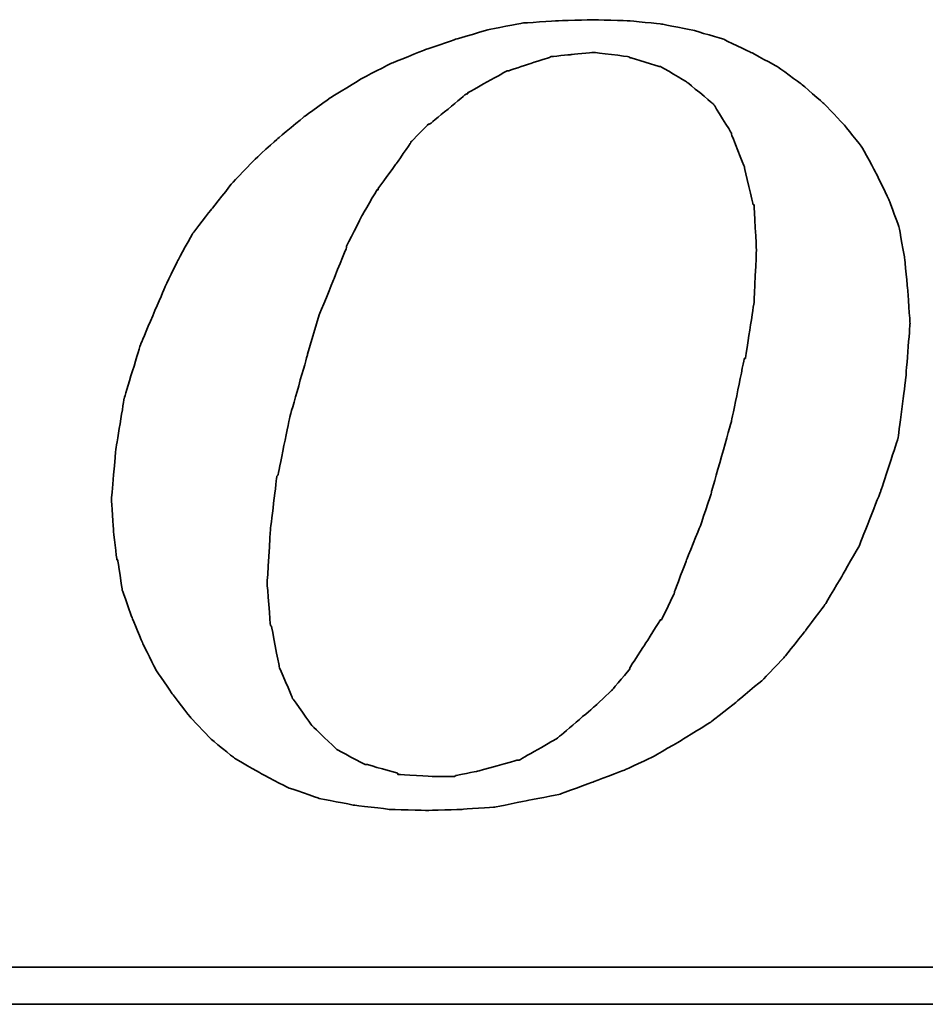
# Model space of a CAD drawing. Header units: millimetres. Extents: x 739 to 1274, y 165 to 336.
# Tile 33 of 50: x 1141.14 to 1146.34, y 218.49 to 224.14. Entities that reach past the tile are written whole.
import ezdxf

# ---------------------------------------------------------------- set-up
doc = ezdxf.new("R2010")
doc.units = ezdxf.units.MM
doc.header["$LTSCALE"] = 2
doc.layers.add('DIM', color=4, linetype='Continuous')
doc.layers.add('layer 1', color=7, linetype='Continuous')

# ---------------------------------------------------------------- blocks, each defined once
blk = doc.blocks.new('TBI MOTION logo(完整正式版)')
at = {"layer": 'layer 1', "color": 22, "lineweight": 35}
for points, knots in [([(-11.34375, -6.98375), (-11.34375, -6.98375), (-10.91375, -7.43875), (-10.91375, -7.43875), (-10.91375, -7.43875), (-10.91375, -7.43875), (-10.38625, -7.87125), (-10.38625, -7.87125), (-10.38625, -7.87125), (-10.38625, -7.87125), (-9.81125, -8.20375), (-9.81125, -8.20375), (-9.81125, -8.20375), (-9.81125, -8.20375), (-9.21125, -8.51875), (-9.21125, -8.51875), (-9.21125, -8.51875), (-9.21125, -8.51875), (-8.51625, -8.75875), (-8.51625, -8.75875), (-8.51625, -8.75875), (-8.51625, -8.75875), (-7.77125, -8.90375), (-7.77125, -8.90375), (-7.77125, -8.90375), (-7.77125, -8.90375), (-6.97875, -8.99875), (-6.97875, -8.99875), (-6.97875, -8.99875), (-6.97875, -8.99875), (-6.14125, -9.02375), (-6.14125, -9.02375), (-6.14125, -9.02375), (-6.14125, -9.02375), (-5.37125, -8.99875), (-5.37125, -8.99875), (-5.37125, -8.99875), (-5.37125, -8.99875), (-4.65375, -8.94875), (-4.65375, -8.94875), (-4.65375, -8.94875), (-4.65375, -8.94875), (-3.93375, -8.80625), (-3.93375, -8.80625), (-3.93375, -8.80625), (-3.93375, -8.80625), (-3.21375, -8.66375), (-3.21375, -8.66375), (-3.21375, -8.66375), (-3.21375, -8.66375), (-2.49375, -8.39875), (-2.49375, -8.39875), (-2.49375, -8.39875), (-2.49375, -8.39875), (-1.79875, -8.13375), (-1.79875, -8.13375), (-1.79875, -8.13375), (-1.79875, -8.13375), (-1.17375, -7.84375), (-1.17375, -7.84375), (-1.17375, -7.84375), (-1.17375, -7.84375), (-0.52375, -7.46375), (-0.52375, -7.46375), (-0.52375, -7.46375), (-0.52375, -7.46375), (0.10124, -7.07875), (0.10124, -7.07875), (0.10124, -7.07875), (0.10124, -7.07875), (0.67625, -6.62375), (0.67625, -6.62375), (0.67625, -6.62375), (0.67625, -6.62375), (1.24874, -6.14375), (1.24874, -6.14375), (1.24874, -6.14375), (1.24874, -6.14375), (1.72874, -5.64125), (1.72874, -5.64125), (1.72874, -5.64125), (1.72874, -5.64125), (2.18624, -5.06375), (2.18624, -5.06375), (2.18624, -5.06375), (2.18624, -5.06375), (2.61625, -4.48874), (2.61625, -4.48874), (2.61625, -4.48874), (2.61625, -4.48874), (3.00125, -3.83874), (3.00125, -3.83874), (3.00125, -3.83874), (3.00125, -3.83874), (3.36124, -3.21374), (3.36124, -3.21374), (3.36124, -3.21374), (3.36124, -3.21374), (3.84374, -1.99125), (3.84374, -1.99125), (3.84374, -1.99125), (3.84374, -1.99125), (4.22625, -0.81875), (4.22625, -0.81875), (4.22625, -0.81875), (4.22625, -0.81875), (4.39125, 0.45624), (4.39125, 0.45624), (4.39125, 0.45624), (4.39125, 0.45624), (4.48874, 1.70124), (4.48874, 1.70124), (4.48874, 1.70124), (4.48874, 1.70124), (4.43874, 2.44625), (4.43874, 2.44625), (4.43874, 2.44625), (4.43874, 2.44625), (4.36874, 3.14125), (4.36874, 3.14125), (4.36874, 3.14125), (4.36874, 3.14125), (4.25125, 3.81125), (4.25125, 3.81125), (4.25125, 3.81125), (4.25125, 3.81125), (4.03124, 4.41125), (4.03124, 4.41125), (4.03124, 4.41125), (4.03124, 4.41125), (3.74374, 5.01125), (3.74374, 5.01125), (3.74374, 5.01125), (3.74374, 5.01125), (3.43124, 5.58875), (3.43124, 5.58875), (3.43124, 5.58875), (3.43124, 5.58875), (3.02625, 6.09125), (3.02625, 6.09125), (3.02625, 6.09125), (3.02625, 6.09125), (2.59374, 6.54875), (2.59374, 6.54875), (2.59374, 6.54875), (2.59374, 6.54875), (2.09124, 6.98125), (2.09124, 6.98125), (2.09124, 6.98125), (2.09124, 6.98125), (1.56124, 7.36625), (1.56124, 7.36625), (1.56124, 7.36625), (1.56124, 7.36625), (0.98624, 7.67625), (0.98624, 7.67625), (0.98624, 7.67625), (0.98624, 7.67625), (0.38624, 7.96375), (0.38624, 7.96375), (0.38624, 7.96375), (0.38624, 7.96375), (-0.25875, 8.15625), (-0.25875, 8.15625), (-0.25875, 8.15625), (-0.25875, 8.15625), (-0.98125, 8.30125), (-0.98125, 8.30125), (-0.98125, 8.30125), (-0.98125, 8.30125), (-1.70124, 8.37125), (-1.70124, 8.37125), (-1.70124, 8.37125), (-1.70124, 8.37125), (-2.49375, 8.39624), (-2.49375, 8.39624), (-2.49375, 8.39624), (-2.49375, 8.39624), (-3.28625, 8.37125), (-3.28625, 8.37125), (-3.28625, 8.37125), (-3.28625, 8.37125), (-4.05125, 8.32125), (-4.05125, 8.32125), (-4.05125, 8.32125), (-4.05125, 8.32125), (-4.77375, 8.18125), (-4.77375, 8.18125), (-4.77375, 8.18125), (-4.77375, 8.18125), (-5.51625, 7.96375), (-5.51625, 7.96375), (-5.51625, 7.96375), (-5.51625, 7.96375), (-6.21125, 7.72625), (-6.21125, 7.72625), (-6.21125, 7.72625), (-6.21125, 7.72625), (-6.92875, 7.43625), (-6.92875, 7.43625), (-6.92875, 7.43625), (-6.92875, 7.43625), (-7.57875, 7.10125), (-7.57875, 7.10125), (-7.57875, 7.10125), (-7.57875, 7.10125), (-8.24875, 6.69125), (-8.24875, 6.69125), (-8.24875, 6.69125), (-8.24875, 6.69125), (-8.84875, 6.26125), (-8.84875, 6.26125), (-8.84875, 6.26125), (-8.84875, 6.26125), (-9.42625, 5.78125), (-9.42625, 5.78125), (-9.42625, 5.78125), (-9.42625, 5.78125), (-9.95375, 5.30125), (-9.95375, 5.30125), (-9.95375, 5.30125), (-9.95375, 5.30125), (-10.43375, 4.79624), (-10.43375, 4.79624), (-10.43375, 4.79624), (-10.43375, 4.79624), (-10.88875, 4.22125), (-10.88875, 4.22125), (-10.88875, 4.22125), (-10.88875, 4.22125), (-11.29875, 3.69375), (-11.29875, 3.69375), (-11.29875, 3.69375), (-11.29875, 3.69375), (-11.63375, 3.09125), (-11.63375, 3.09125), (-11.63375, 3.09125), (-11.63375, 3.09125), (-11.91875, 2.49625), (-11.91875, 2.49625), (-11.91875, 2.49625), (-11.91875, 2.49625), (-12.44875, 1.24625), (-12.44875, 1.24625), (-12.44875, 1.24625), (-12.44875, 1.24625), (-12.80875, 0.06874), (-12.80875, 0.06874), (-12.80875, 0.06874), (-12.80875, 0.06874), (-12.99875, -1.07875), (-12.99875, -1.07875), (-12.99875, -1.07875), (-12.99875, -1.07875), (-13.09375, -2.18375), (-13.09375, -2.18375), (-13.09375, -2.18375), (-13.09375, -2.18375), (-13.04875, -2.85375), (-13.04875, -2.85375), (-13.04875, -2.85375), (-13.04875, -2.85375), (-12.97375, -3.50375), (-12.97375, -3.50375), (-12.97375, -3.50375), (-12.97375, -3.50375), (-12.95375, -3.50375), (-12.95375, -3.50375), (-12.95375, -3.50375), (-12.95375, -3.50375), (-12.85375, -4.17375), (-12.85375, -4.17375), (-12.85375, -4.17375), (-12.85375, -4.17375), (-12.63875, -4.77624), (-12.63875, -4.77624), (-12.63875, -4.77624), (-12.63875, -4.77624), (-12.39875, -5.35125), (-12.39875, -5.35125), (-12.39875, -5.35125), (-12.39875, -5.35125), (-12.11375, -5.92875), (-12.11375, -5.92875), (-12.11375, -5.92875), (-12.11375, -5.92875), (-11.75375, -6.45375), (-11.75375, -6.45375), (-11.75375, -6.45375), (-11.75375, -6.45375), (-11.34375, -6.98375), (-11.34375, -6.98375)], [0, 0, 0, 0, 0.01369863, 0.01369863, 0.01369863, 0.01369864, 0.02739726, 0.02739726, 0.02739726, 0.02739727, 0.04109589, 0.04109589, 0.04109589, 0.0410959, 0.05479452, 0.05479452, 0.05479452, 0.05479453, 0.06849315, 0.06849315, 0.06849315, 0.06849316, 0.08219178, 0.08219178, 0.08219178, 0.08219179, 0.09589041, 0.09589041, 0.09589041, 0.09589042, 0.10958904, 0.10958904, 0.10958904, 0.10958905, 0.12328767, 0.12328767, 0.12328767, 0.12328768, 0.1369863, 0.1369863, 0.1369863, 0.13698631, 0.15068493, 0.15068493, 0.15068493, 0.15068494, 0.16438356, 0.16438356, 0.16438356, 0.16438357, 0.17808219, 0.17808219, 0.17808219, 0.1780822, 0.19178082, 0.19178082, 0.19178082, 0.19178083, 0.20547945, 0.20547945, 0.20547945, 0.20547946, 0.21917808, 0.21917808, 0.21917808, 0.21917809, 0.23287671, 0.23287671, 0.23287671, 0.23287672, 0.24657534, 0.24657534, 0.24657534, 0.24657535, 0.26027397, 0.26027397, 0.26027397, 0.26027398, 0.2739726, 0.2739726, 0.2739726, 0.27397261, 0.28767123, 0.28767123, 0.28767123, 0.28767124, 0.30136986, 0.30136986, 0.30136986, 0.30136987, 0.31506849, 0.31506849, 0.31506849, 0.3150685, 0.32876712, 0.32876712, 0.32876712, 0.32876713, 0.34246575, 0.34246575, 0.34246575, 0.34246576, 0.35616438, 0.35616438, 0.35616438, 0.35616439, 0.36986301, 0.36986301, 0.36986301, 0.36986302, 0.38356164, 0.38356164, 0.38356164, 0.38356165, 0.39726027, 0.39726027, 0.39726027, 0.39726028, 0.4109589, 0.4109589, 0.4109589, 0.41095891, 0.42465753, 0.42465753, 0.42465753, 0.42465754, 0.43835616, 0.43835616, 0.43835616, 0.43835617, 0.45205479, 0.45205479, 0.45205479, 0.4520548, 0.46575342, 0.46575342, 0.46575342, 0.46575343, 0.47945205, 0.47945205, 0.47945205, 0.47945206, 0.49315068, 0.49315068, 0.49315068, 0.49315069, 0.50684932, 0.50684932, 0.50684932, 0.50684933, 0.52054795, 0.52054795, 0.52054795, 0.52054796, 0.53424658, 0.53424658, 0.53424658, 0.53424659, 0.54794521, 0.54794521, 0.54794521, 0.54794522, 0.56164384, 0.56164384, 0.56164384, 0.56164385, 0.57534247, 0.57534247, 0.57534247, 0.57534248, 0.5890411, 0.5890411, 0.5890411, 0.58904111, 0.60273973, 0.60273973, 0.60273973, 0.60273974, 0.61643836, 0.61643836, 0.61643836, 0.61643837, 0.63013699, 0.63013699, 0.63013699, 0.630137, 0.64383562, 0.64383562, 0.64383562, 0.64383563, 0.65753425, 0.65753425, 0.65753425, 0.65753426, 0.67123288, 0.67123288, 0.67123288, 0.67123289, 0.68493151, 0.68493151, 0.68493151, 0.68493152, 0.69863014, 0.69863014, 0.69863014, 0.69863015, 0.71232877, 0.71232877, 0.71232877, 0.71232878, 0.7260274, 0.7260274, 0.7260274, 0.72602741, 0.73972603, 0.73972603, 0.73972603, 0.73972604, 0.75342466, 0.75342466, 0.75342466, 0.75342467, 0.76712329, 0.76712329, 0.76712329, 0.7671233, 0.78082192, 0.78082192, 0.78082192, 0.78082193, 0.79452055, 0.79452055, 0.79452055, 0.79452056, 0.80821918, 0.80821918, 0.80821918, 0.80821919, 0.82191781, 0.82191781, 0.82191781, 0.82191782, 0.83561644, 0.83561644, 0.83561644, 0.83561645, 0.84931507, 0.84931507, 0.84931507, 0.84931508, 0.8630137, 0.8630137, 0.8630137, 0.86301371, 0.87671233, 0.87671233, 0.87671233, 0.87671234, 0.89041096, 0.89041096, 0.89041096, 0.89041097, 0.90410959, 0.90410959, 0.90410959, 0.9041096, 0.91780822, 0.91780822, 0.91780822, 0.91780823, 0.93150685, 0.93150685, 0.93150685, 0.93150686, 0.94520548, 0.94520548, 0.94520548, 0.94520549, 0.95890411, 0.95890411, 0.95890411, 0.95890412, 0.97260274, 0.97260274, 0.97260274, 0.97260275, 0.98630137, 0.98630137, 0.98630137, 0.98630138, 1, 1, 1, 1]), ([(-8.77875, 1.03124), (-8.77875, 1.03124), (-8.51625, 1.89625), (-8.51625, 1.89625), (-8.51625, 1.89625), (-8.51625, 1.89625), (-8.20375, 2.66375), (-8.20375, 2.66375), (-8.20375, 2.66375), (-8.20375, 2.66375), (-7.91625, 3.38125), (-7.91625, 3.38125), (-7.91625, 3.38125), (-7.91625, 3.38125), (-7.91625, 3.40624), (-7.91625, 3.40624), (-7.91625, 3.40624), (-7.91625, 3.40624), (-7.57875, 4.07624), (-7.57875, 4.07624), (-7.57875, 4.07624), (-7.57875, 4.07624), (-7.24375, 4.65125), (-7.24375, 4.65125), (-7.24375, 4.65125), (-7.24375, 4.65125), (-7.21875, 4.65125), (-7.21875, 4.65125), (-7.21875, 4.65125), (-7.21875, 4.65125), (-7.21875, 4.67624), (-7.21875, 4.67624), (-7.21875, 4.67624), (-7.21875, 4.67624), (-6.83625, 5.20375), (-6.83625, 5.20375), (-6.83625, 5.20375), (-6.83625, 5.20375), (-6.49875, 5.68625), (-6.49875, 5.68625), (-6.49875, 5.68625), (-6.49875, 5.68625), (-6.49875, 5.70625), (-6.49875, 5.70625), (-6.49875, 5.70625), (-6.49875, 5.70625), (-6.11625, 6.09125), (-6.11625, 6.09125), (-6.11625, 6.09125), (-6.11625, 6.09125), (-6.09125, 6.09125), (-6.09125, 6.09125), (-6.09125, 6.09125), (-6.09125, 6.09125), (-5.27375, 6.76625), (-5.27375, 6.76625), (-5.27375, 6.76625), (-5.27375, 6.76625), (-5.24875, 6.76625), (-5.24875, 6.76625), (-5.24875, 6.76625), (-5.24875, 6.76625), (-5.24875, 6.78625), (-5.24875, 6.78625), (-5.24875, 6.78625), (-5.24875, 6.78625), (-4.38875, 7.26624), (-4.38875, 7.26624), (-4.38875, 7.26624), (-4.38875, 7.26624), (-4.36125, 7.26624), (-4.36125, 7.26624), (-4.36125, 7.26624), (-4.36125, 7.26624), (-3.93375, 7.41125), (-3.93375, 7.41125), (-3.93375, 7.41125), (-3.93375, 7.41125), (-3.47375, 7.55625), (-3.47375, 7.55625), (-3.47375, 7.55625), (-3.47375, 7.55625), (-3.45375, 7.55625), (-3.45375, 7.55625), (-3.45375, 7.55625), (-3.45375, 7.55625), (-3.42875, 7.58124), (-3.42875, 7.58124), (-3.42875, 7.58124), (-3.42875, 7.58124), (-2.97375, 7.62625), (-2.97375, 7.62625), (-2.97375, 7.62625), (-2.97375, 7.62625), (-2.49375, 7.67625), (-2.49375, 7.67625), (-2.49375, 7.67625), (-2.49375, 7.67625), (-2.46875, 7.67625), (-2.46875, 7.67625), (-2.46875, 7.67625), (-2.46875, 7.67625), (-1.70124, 7.58124), (-1.70124, 7.58124), (-1.70124, 7.58124), (-1.70124, 7.58124), (-1.67875, 7.55625), (-1.67875, 7.55625), (-1.67875, 7.55625), (-1.67875, 7.55625), (-1.65375, 7.55625), (-1.65375, 7.55625), (-1.65375, 7.55625), (-1.65375, 7.55625), (-1.03125, 7.36625), (-1.03125, 7.36625), (-1.03125, 7.36625), (-1.03125, 7.36625), (-1.00625, 7.36625), (-1.00625, 7.36625), (-1.00625, 7.36625), (-1.00625, 7.36625), (-0.43124, 7.02624), (-0.43124, 7.02624), (-0.43124, 7.02624), (-0.43124, 7.02624), (-0.40625, 7.00624), (-0.40625, 7.00624), (-0.40625, 7.00624), (-0.40625, 7.00624), (0.12124, 6.57124), (0.12124, 6.57124), (0.12124, 6.57124), (0.12124, 6.57124), (0.14624, 6.54875), (0.14624, 6.54875), (0.14624, 6.54875), (0.14624, 6.54875), (0.17124, 6.52375), (0.17124, 6.52375), (0.17124, 6.52375), (0.17124, 6.52375), (0.55625, 5.89875), (0.55625, 5.89875), (0.55625, 5.89875), (0.55625, 5.89875), (0.55625, 5.87625), (0.55625, 5.87625), (0.55625, 5.87625), (0.55625, 5.87625), (0.84124, 5.15625), (0.84124, 5.15625), (0.84124, 5.15625), (0.84124, 5.15625), (0.84124, 5.13125), (0.84124, 5.13125), (0.84124, 5.13125), (0.84124, 5.13125), (1.03624, 4.31875), (1.03624, 4.31875), (1.03624, 4.31875), (1.03624, 4.31875), (1.05624, 4.31875), (1.05624, 4.31875), (1.05624, 4.31875), (1.05624, 4.31875), (1.05624, 4.29125), (1.05624, 4.29125), (1.05624, 4.29125), (1.05624, 4.29125), (1.10625, 3.33125), (1.10625, 3.33125), (1.10625, 3.33125), (1.10625, 3.33125), (1.10625, 3.30875), (1.10625, 3.30875), (1.10625, 3.30875), (1.10625, 3.30875), (1.05624, 2.20624), (1.05624, 2.20624), (1.05624, 2.20624), (1.05624, 2.20624), (1.05624, 2.18124), (1.05624, 2.18124), (1.05624, 2.18124), (1.05624, 2.18124), (0.86624, 0.93624), (0.86624, 0.93624), (0.86624, 0.93624), (0.86624, 0.93624), (0.84124, 0.93624), (0.84124, 0.93624), (0.84124, 0.93624), (0.84124, 0.93624), (0.55625, -0.45874), (0.55625, -0.45874), (0.55625, -0.45874), (0.55625, -0.45874), (0.12124, -1.99125), (0.12124, -1.99125), (0.12124, -1.99125), (0.12124, -1.99125), (0.12124, -2.01874), (0.12124, -2.01874), (0.12124, -2.01874), (0.12124, -2.01874), (-0.13874, -2.78375), (-0.13874, -2.78375), (-0.13874, -2.78375), (-0.13874, -2.78375), (-0.43124, -3.50375), (-0.43124, -3.50375), (-0.43124, -3.50375), (-0.43124, -3.50375), (-0.69375, -4.19875), (-0.69375, -4.19875), (-0.69375, -4.19875), (-0.69375, -4.19875), (-0.69375, -4.22375), (-0.69375, -4.22375), (-0.69375, -4.22375), (-0.69375, -4.22375), (-0.98125, -4.82374), (-0.98125, -4.82374), (-0.98125, -4.82374), (-0.98125, -4.82374), (-1.00625, -4.82374), (-1.00625, -4.82374), (-1.00625, -4.82374), (-1.00625, -4.82374), (-1.33875, -5.35125), (-1.33875, -5.35125), (-1.33875, -5.35125), (-1.33875, -5.35125), (-1.67875, -5.87875), (-1.67875, -5.87875), (-1.67875, -5.87875), (-1.67875, -5.87875), (-1.67875, -5.90375), (-1.67875, -5.90375), (-1.67875, -5.90375), (-1.67875, -5.90375), (-2.05875, -6.35875), (-2.05875, -6.35875), (-2.05875, -6.35875), (-2.05875, -6.35875), (-2.08375, -6.38375), (-2.08375, -6.38375), (-2.08375, -6.38375), (-2.08375, -6.38375), (-2.46875, -6.74375), (-2.46875, -6.74375), (-2.46875, -6.74375), (-2.46875, -6.74375), (-3.25875, -7.41625), (-3.25875, -7.41625), (-3.25875, -7.41625), (-3.25875, -7.41625), (-3.28625, -7.43875), (-3.28625, -7.43875), (-3.28625, -7.43875), (-3.28625, -7.43875), (-4.12375, -7.91875), (-4.12375, -7.91875), (-4.12375, -7.91875), (-4.12375, -7.91875), (-4.14875, -7.91875), (-4.14875, -7.91875), (-4.14875, -7.91875), (-4.14875, -7.91875), (-4.17125, -7.91875), (-4.17125, -7.91875), (-4.17125, -7.91875), (-4.17125, -7.91875), (-5.03375, -8.15875), (-5.03375, -8.15875), (-5.03375, -8.15875), (-5.03375, -8.15875), (-5.51625, -8.25625), (-5.51625, -8.25625), (-5.51625, -8.25625), (-5.51625, -8.25625), (-5.54125, -8.27875), (-5.54125, -8.27875), (-5.54125, -8.27875), (-5.54125, -8.27875), (-5.56375, -8.27875), (-5.56375, -8.27875), (-5.56375, -8.27875), (-5.56375, -8.27875), (-5.99625, -8.27875), (-5.99625, -8.27875), (-5.99625, -8.27875), (-5.99625, -8.27875), (-6.76375, -8.23125), (-6.76375, -8.23125), (-6.76375, -8.23125), (-6.76375, -8.23125), (-6.78875, -8.23125), (-6.78875, -8.23125), (-6.78875, -8.23125), (-6.78875, -8.23125), (-6.78875, -8.20375), (-6.78875, -8.20375), (-6.78875, -8.20375), (-6.78875, -8.20375), (-7.45875, -8.01375), (-7.45875, -8.01375), (-7.45875, -8.01375), (-7.45875, -8.01375), (-7.48375, -8.01375), (-7.48375, -8.01375), (-7.48375, -8.01375), (-7.48375, -8.01375), (-7.50875, -8.01375), (-7.50875, -8.01375), (-7.50875, -8.01375), (-7.50875, -8.01375), (-8.13125, -7.67875), (-8.13125, -7.67875), (-8.13125, -7.67875), (-8.13125, -7.67875), (-8.15625, -7.65375), (-8.15625, -7.65375), (-8.15625, -7.65375), (-8.15625, -7.65375), (-8.65875, -7.17375), (-8.65875, -7.17375), (-8.65875, -7.17375), (-8.65875, -7.17375), (-8.68375, -7.14875), (-8.68375, -7.14875), (-8.68375, -7.14875), (-8.68375, -7.14875), (-9.08875, -6.57375), (-9.08875, -6.57375), (-9.08875, -6.57375), (-9.08875, -6.57375), (-9.11375, -6.54875), (-9.11375, -6.54875), (-9.11375, -6.54875), (-9.11375, -6.54875), (-9.11375, -6.52875), (-9.11375, -6.52875), (-9.11375, -6.52875), (-9.11375, -6.52875), (-9.40375, -5.85375), (-9.40375, -5.85375), (-9.40375, -5.85375), (-9.40375, -5.85375), (-9.40375, -5.82875), (-9.40375, -5.82875), (-9.40375, -5.82875), (-9.40375, -5.82875), (-9.56875, -4.96875), (-9.56875, -4.96875), (-9.56875, -4.96875), (-9.56875, -4.96875), (-9.59375, -4.94375), (-9.59375, -4.94375), (-9.59375, -4.94375), (-9.59375, -4.94375), (-9.66375, -4.03375), (-9.66375, -4.03375), (-9.66375, -4.03375), (-9.66375, -4.03375), (-9.66375, -4.00875), (-9.66375, -4.00875), (-9.66375, -4.00875), (-9.66375, -4.00875), (-9.59375, -2.85375), (-9.59375, -2.85375), (-9.59375, -2.85375), (-9.59375, -2.85375), (-9.45125, -1.65875), (-9.45125, -1.65875), (-9.45125, -1.65875), (-9.45125, -1.65875), (-9.42625, -1.63375), (-9.42625, -1.63375), (-9.42625, -1.63375), (-9.42625, -1.63375), (-9.16125, -0.33875), (-9.16125, -0.33875), (-9.16125, -0.33875), (-9.16125, -0.33875), (-8.77875, 1.00624), (-8.77875, 1.00624), (-8.77875, 1.00624), (-8.77875, 1.00624), (-8.77875, 1.03124), (-8.77875, 1.03124)], [0, 0, 0, 0, 0.01020408, 0.01020408, 0.01020408, 0.01020409, 0.02040816, 0.02040816, 0.02040816, 0.02040817, 0.03061224, 0.03061224, 0.03061224, 0.03061225, 0.04081633, 0.04081633, 0.04081633, 0.04081634, 0.05102041, 0.05102041, 0.05102041, 0.05102042, 0.06122449, 0.06122449, 0.06122449, 0.0612245, 0.07142857, 0.07142857, 0.07142857, 0.07142858, 0.08163265, 0.08163265, 0.08163265, 0.08163266, 0.09183673, 0.09183673, 0.09183673, 0.09183674, 0.10204082, 0.10204082, 0.10204082, 0.10204083, 0.1122449, 0.1122449, 0.1122449, 0.11224491, 0.12244898, 0.12244898, 0.12244898, 0.12244899, 0.13265306, 0.13265306, 0.13265306, 0.13265307, 0.14285714, 0.14285714, 0.14285714, 0.14285715, 0.15306122, 0.15306122, 0.15306122, 0.15306123, 0.16326531, 0.16326531, 0.16326531, 0.16326532, 0.17346939, 0.17346939, 0.17346939, 0.1734694, 0.18367347, 0.18367347, 0.18367347, 0.18367348, 0.19387755, 0.19387755, 0.19387755, 0.19387756, 0.20408163, 0.20408163, 0.20408163, 0.20408164, 0.21428571, 0.21428571, 0.21428571, 0.21428572, 0.2244898, 0.2244898, 0.2244898, 0.22448981, 0.23469388, 0.23469388, 0.23469388, 0.23469389, 0.24489796, 0.24489796, 0.24489796, 0.24489797, 0.25510204, 0.25510204, 0.25510204, 0.25510205, 0.26530612, 0.26530612, 0.26530612, 0.26530613, 0.2755102, 0.2755102, 0.2755102, 0.27551021, 0.28571429, 0.28571429, 0.28571429, 0.2857143, 0.29591837, 0.29591837, 0.29591837, 0.29591838, 0.30612245, 0.30612245, 0.30612245, 0.30612246, 0.31632653, 0.31632653, 0.31632653, 0.31632654, 0.32653061, 0.32653061, 0.32653061, 0.32653062, 0.33673469, 0.33673469, 0.33673469, 0.3367347, 0.34693878, 0.34693878, 0.34693878, 0.34693879, 0.35714286, 0.35714286, 0.35714286, 0.35714287, 0.36734694, 0.36734694, 0.36734694, 0.36734695, 0.37755102, 0.37755102, 0.37755102, 0.37755103, 0.3877551, 0.3877551, 0.3877551, 0.38775511, 0.39795918, 0.39795918, 0.39795918, 0.39795919, 0.40816327, 0.40816327, 0.40816327, 0.40816328, 0.41836735, 0.41836735, 0.41836735, 0.41836736, 0.42857143, 0.42857143, 0.42857143, 0.42857144, 0.43877551, 0.43877551, 0.43877551, 0.43877552, 0.44897959, 0.44897959, 0.44897959, 0.4489796, 0.45918367, 0.45918367, 0.45918367, 0.45918368, 0.46938776, 0.46938776, 0.46938776, 0.46938777, 0.47959184, 0.47959184, 0.47959184, 0.47959185, 0.48979592, 0.48979592, 0.48979592, 0.48979593, 0.5, 0.5, 0.5, 0.50000001, 0.51020408, 0.51020408, 0.51020408, 0.51020409, 0.52040816, 0.52040816, 0.52040816, 0.52040817, 0.53061224, 0.53061224, 0.53061224, 0.53061225, 0.54081633, 0.54081633, 0.54081633, 0.54081634, 0.55102041, 0.55102041, 0.55102041, 0.55102042, 0.56122449, 0.56122449, 0.56122449, 0.5612245, 0.57142857, 0.57142857, 0.57142857, 0.57142858, 0.58163265, 0.58163265, 0.58163265, 0.58163266, 0.59183673, 0.59183673, 0.59183673, 0.59183674, 0.60204082, 0.60204082, 0.60204082, 0.60204083, 0.6122449, 0.6122449, 0.6122449, 0.61224491, 0.62244898, 0.62244898, 0.62244898, 0.62244899, 0.63265306, 0.63265306, 0.63265306, 0.63265307, 0.64285714, 0.64285714, 0.64285714, 0.64285715, 0.65306122, 0.65306122, 0.65306122, 0.65306123, 0.66326531, 0.66326531, 0.66326531, 0.66326532, 0.67346939, 0.67346939, 0.67346939, 0.6734694, 0.68367347, 0.68367347, 0.68367347, 0.68367348, 0.69387755, 0.69387755, 0.69387755, 0.69387756, 0.70408163, 0.70408163, 0.70408163, 0.70408164, 0.71428571, 0.71428571, 0.71428571, 0.71428572, 0.7244898, 0.7244898, 0.7244898, 0.72448981, 0.73469388, 0.73469388, 0.73469388, 0.73469389, 0.74489796, 0.74489796, 0.74489796, 0.74489797, 0.75510204, 0.75510204, 0.75510204, 0.75510205, 0.76530612, 0.76530612, 0.76530612, 0.76530613, 0.7755102, 0.7755102, 0.7755102, 0.77551021, 0.78571429, 0.78571429, 0.78571429, 0.7857143, 0.79591837, 0.79591837, 0.79591837, 0.79591838, 0.80612245, 0.80612245, 0.80612245, 0.80612246, 0.81632653, 0.81632653, 0.81632653, 0.81632654, 0.82653061, 0.82653061, 0.82653061, 0.82653062, 0.83673469, 0.83673469, 0.83673469, 0.8367347, 0.84693878, 0.84693878, 0.84693878, 0.84693879, 0.85714286, 0.85714286, 0.85714286, 0.85714287, 0.86734694, 0.86734694, 0.86734694, 0.86734695, 0.87755102, 0.87755102, 0.87755102, 0.87755103, 0.8877551, 0.8877551, 0.8877551, 0.88775511, 0.89795918, 0.89795918, 0.89795918, 0.89795919, 0.90816327, 0.90816327, 0.90816327, 0.90816328, 0.91836735, 0.91836735, 0.91836735, 0.91836736, 0.92857143, 0.92857143, 0.92857143, 0.92857144, 0.93877551, 0.93877551, 0.93877551, 0.93877552, 0.94897959, 0.94897959, 0.94897959, 0.9489796, 0.95918367, 0.95918367, 0.95918367, 0.95918368, 0.96938776, 0.96938776, 0.96938776, 0.96938777, 0.97959184, 0.97959184, 0.97959184, 0.97959185, 0.98979592, 0.98979592, 0.98979592, 0.98979593, 1, 1, 1, 1]), ([(75.90875, -9.47875), (75.90875, -9.47875), (75.90875, -12.28625), (75.90875, -12.28625), (75.90875, -12.28625), (75.90875, -12.28625), (75.90875, -12.47875), (75.90875, -12.47875), (75.90875, -12.47875), (75.90875, -12.47875), (75.71625, -12.47875), (75.71625, -12.47875), (75.71625, -12.47875), (75.71625, -12.47875), (-88.32875, -12.47875), (-88.32875, -12.47875), (-88.32875, -12.47875), (-88.32875, -12.47875), (-88.32875, -13.29375), (-88.32875, -13.29375), (-88.32875, -13.29375), (-88.32875, -13.29375), (82.89125, -13.29375), (82.89125, -13.29375), (82.89125, -13.29375), (82.89125, -13.29375), (75.90875, -9.47875), (75.90875, -9.47875)], [0, 0, 0, 0, 0.14285714, 0.14285714, 0.14285714, 0.14285715, 0.28571429, 0.28571429, 0.28571429, 0.2857143, 0.42857143, 0.42857143, 0.42857143, 0.42857144, 0.57142857, 0.57142857, 0.57142857, 0.57142858, 0.71428571, 0.71428571, 0.71428571, 0.71428572, 0.85714286, 0.85714286, 0.85714286, 0.85714287, 1, 1, 1, 1])]:
    blk.add_open_spline(points, degree=3, knots=knots, dxfattribs=at)

msp = doc.modelspace()

# ---------------------------------------------------------------- block references
at = {"layer": 'DIM', "color": 7, "xscale": 0.2606204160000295, "yscale": 0.2606204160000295, "zscale": 0.2606204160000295}
msp.add_blockref('TBI MOTION logo(完整正式版)', (1145.0796, 221.954), dxfattribs=at)

doc.saveas('drawing.dxf')
